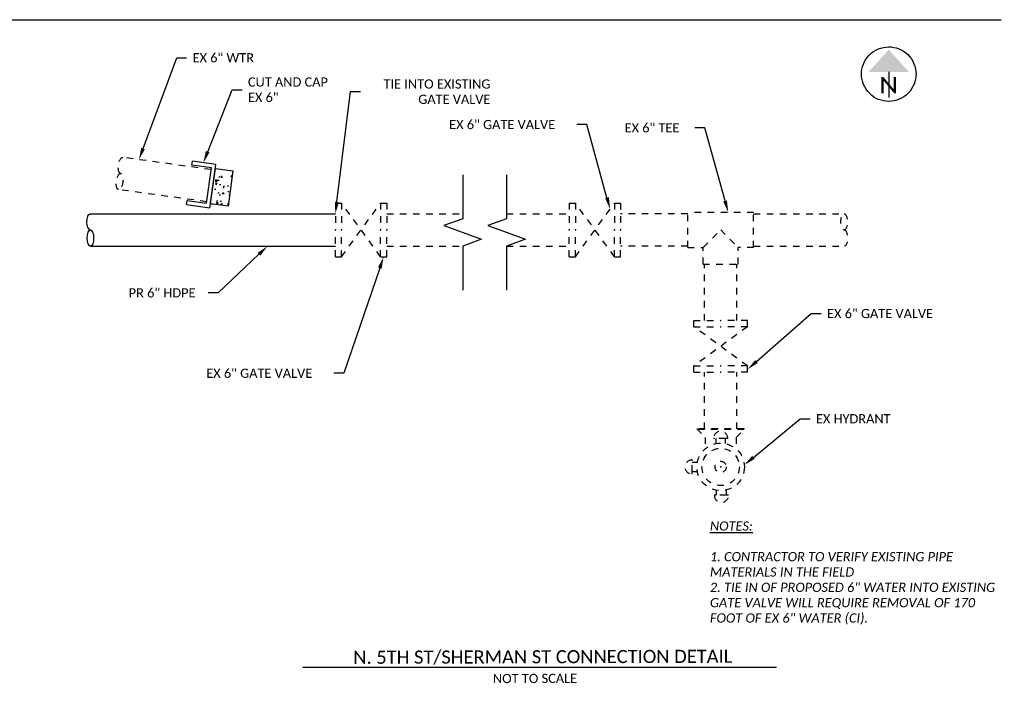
# Model space of a CAD drawing. Header units: feet. Extents: x 2205963 to 2207247, y 306378 to 307002.
# Tile 6 of 16: x 2207103 to 2207118, y 306981 to 306992. Entities that reach past the tile are written whole.
import ezdxf
from ezdxf import colors
from ezdxf.entities.mleader import LeaderData, LeaderLine
from ezdxf.enums import TextEntityAlignment as Align
from ezdxf.math import Vec2, Vec3

# ---------------------------------------------------------------- set-up
doc = ezdxf.new("R2010")
doc.units = ezdxf.units.FT
doc.header["$MEASUREMENT"] = 0
doc.linetypes.add('2', pattern=[0.1, 0.06, -0.04])
for name, color, linetype in [('SH_Border', 7, 'Continuous'), ('SH_Data', 7, 'Continuous'), ('SH_Text', 7, 'Continuous'), ('UT_X_Water_Cells', 131, 'Continuous'), ('UT_X_Water_Service_Line', 131, '2')]:
    doc.layers.add(name, color=color, linetype=linetype)
doc.styles.add('Font 70-Main Title', font='calibri.ttf', dxfattribs={"width": 1.15, "height": 0.25})
doc.styles.add('Slanted Normal (0.14) Font 31', font='calibrii.ttf', dxfattribs={"height": 0.14})
doc.styles.add('Straight Normal (0.14) Font 30', font='calibri.ttf', dxfattribs={"height": 0.14})
doc.styles.add('Straight-Normal', font='calibri.ttf', dxfattribs={"height": 0.14})

# ---------------------------------------------------------------- blocks, each defined once
blk = doc.blocks.new('end')
at = {"color": 0, "linetype": 'ByBlock'}
blk.add_ellipse((0, 0.75), major_axis=(0, 0.25), ratio=0.401762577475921, dxfattribs=at)
at = {"color": 0, "linetype": 'ByBlock', "extrusion": (0, 0, -1)}
blk.add_ellipse((0, 0.25), major_axis=(0, -0.25), ratio=0.401762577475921, start_param=3.141592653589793, end_param=6.283185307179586, dxfattribs=at)
blk = doc.blocks.new('pvcsch40-6tees')
at = {"color": 0, "linetype": 'ByBlock'}
for p, q in [((3.59375, 6.96875), (-3.59375, 6.96875)), ((-3.59375, 6.96875), (-3.59375, 3.59375)), ((3.59375, 6.96875), (3.59375, 3.59375)), ((-6.734375, 3.59375), (-6.734375, -3.59375)), ((-6.734375, 3.59375), (-3.59375, 3.59375)), ((0, 0), (-3.59375, 3.59375)), ((3.59375, 3.59375), (0, 0)), ((6.734375, 3.59375), (3.59375, 3.59375)), ((6.734375, 3.59375), (6.734375, -3.59375)), ((-6.734375, -3.59375), (6.734375, -3.59375))]:
    blk.add_line(p, q, dxfattribs=at)
blk = doc.blocks.new('NARROW')
at = {"layer": 'SH_Data', "color": 7, "linetype": 'Continuous'}
blk.add_line((0, 0.0325), (0, -0.35425), dxfattribs=at)
blk.add_arc((8.11999423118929e-06, -3.112640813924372e-06), 0.4148070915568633, 129.7798388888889, 129.7633166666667, dxfattribs=at)
blk.add_solid([(0, 0.37375), (-0.3075833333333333, 0.0325), (0.3075833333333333, 0.0325)], dxfattribs=at)
at = {"layer": 'SH_Data', "color": 7, "linetype": 'Continuous', "style": 'Font 70-Main Title', "width": 1.15}
blk.add_text('N', height=0.25, dxfattribs=at).set_placement((-0.0007368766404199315, -0.1663333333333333), align=Align.MIDDLE_CENTER)

msp = doc.modelspace()

# ---------------------------------------------------------------- hatches: boundary and pattern name
at = {"layer": 'UT_X_Water_Cells'}
h = msp.add_hatch(dxfattribs=at)
h.set_pattern_fill('AR-CONC', color=256, scale=0.03841064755, angle=172.2003894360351)
h.set_pattern_definition([(222.2003894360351, (2207119.623257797, 307001.0252497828), (-0.2696844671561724, 0.06126888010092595), [0.0288079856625, -0.3168878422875]), (167.2003894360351, (2207119.623257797, 307001.0252497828), (0.01359298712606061, -0.2934816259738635), [0.02304638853, -0.25351027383]), (272.6518338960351, (2207119.600784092, 307001.0303555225), (-0.2560914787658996, -0.2322127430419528), [0.02448302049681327, -0.269313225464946]), (218.3845894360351, (2207119.612832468, 307000.9491391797), (-0.397513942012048, 0.118620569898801), [0.04321197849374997, -0.4753317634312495]), (268.8360249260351, (2207119.579706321, 307000.9590242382), (-0.4064659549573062, -0.3219829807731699), [0.03672455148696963, -0.4039700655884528]), (163.3845534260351, (2207119.612832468, 307000.9491391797), (-0.4064659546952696, -0.3219829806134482), [0.034569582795, -0.3802654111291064]), (193.2003894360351, (2207119.577383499, 307000.9733794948), (-0.2061676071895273, 0.1843325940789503), [0.0288079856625, -0.3168878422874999]), (138.2003894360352, (2207119.577383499, 307000.9733794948), (-0.1303940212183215, -0.263274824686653), [0.02304638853, -0.25351027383]), (243.6518341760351, (2207119.560202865, 307000.9887405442), (-0.3365616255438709, -0.0789422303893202), [0.02448301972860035, -0.2693132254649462]), (209.7003894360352, (2207119.623257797, 307001.0252497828), (-0.02198010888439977, -0.1260499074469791), [0, -0.250437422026, 0, -0.257351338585, 0, -0.25447054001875]), (179.7003894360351, (2207119.623257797, 307001.0252497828), (-0.1206712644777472, -0.1363816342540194), [0, -0.146728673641, 0, -0.2446758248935, 0, -0.09698688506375]), (139.7003894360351, (2207119.70812112, 307001.0136255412), (-0.2019720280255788, 0.03640969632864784), [0, -0.096026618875, 0, -0.29960305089, 0, -0.3975502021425]), (129.7003894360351, (2207119.746176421, 307001.0084128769), (-0.2271513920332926, -0.007695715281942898), [0, -0.1248346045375, 0, -0.198967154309, 0, -0.2823182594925])])
h.paths.add_polyline_path([(2207105.665690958, 306988.764720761), (2207105.933866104, 306988.7279871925), (2207106.007447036, 306989.2651682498), (2207105.73927189, 306989.3019018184)])

# ---------------------------------------------------------------- linework, layer by layer
at = {"layer": 'SH_Border'}
msp.add_lwpolyline([(2207087.204570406, 306991.5673667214), (2207117.704570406, 306991.5673667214)], dxfattribs=at)
at = {"layer": 'SH_Text'}
msp.add_line((2207107.073046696, 306981.7104254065), (2207114.282905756, 306981.7104254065), dxfattribs=at)
at = {"layer": 'SH_Text', "linetype": 'Continuous'}
for points in [[(2207109.5056683, 306989.207542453), (2207109.5056683, 306988.5386656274), (2207109.218523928, 306988.4341536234), (2207109.792812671, 306988.2251296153), (2207109.5056683, 306988.1206176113), (2207109.5056683, 306987.4517407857)], [(2207110.174545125, 306989.207542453), (2207110.174545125, 306988.5386656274), (2207109.887400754, 306988.4341536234), (2207110.461689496, 306988.2251296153), (2207110.174545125, 306988.1206176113), (2207110.174545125, 306987.4517407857)]]:
    msp.add_lwpolyline(points, dxfattribs=at)
at = {"layer": 'UT_X_Water_Cells'}
for p, q in [((2207105.38199089, 306989.3508407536), (2207105.390331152, 306989.411729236)), ((2207105.300069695, 306988.7527712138), (2207105.308409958, 306988.8136596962)), ((2207103.832729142, 306988.6140874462), (2207107.567644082, 306988.6140874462)), ((2207103.832729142, 306988.1206176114), (2207107.567644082, 306988.1206176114))]:
    msp.add_line(p, q, dxfattribs=at)
for points in [[(2207105.300069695, 306988.7527712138), (2207105.657350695, 306988.7038322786), (2207105.747612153, 306989.3627903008), (2207105.390331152, 306989.411729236)], [(2207105.308409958, 306988.8136596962), (2207105.604802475, 306988.773061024), (2207105.678383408, 306989.3102420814), (2207105.38199089, 306989.3508407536)]]:
    msp.add_lwpolyline(points, dxfattribs=at)
msp.add_lwpolyline([(2207106.007447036, 306989.2651682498), (2207105.933866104, 306988.7279871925), (2207105.665690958, 306988.764720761), (2207105.73927189, 306989.3019018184)], close=True, dxfattribs=at)
at = {"layer": 'UT_X_Water_Service_Line'}
for p, q in [((2207105.675081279, 306989.2861347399), (2207104.328395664, 306989.4705983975)), ((2207105.608104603, 306988.7971683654), (2207104.261418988, 306988.981632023)), ((2207107.567644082, 306988.7770253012), (2207107.660751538, 306988.7770253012)), ((2207107.567644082, 306988.7770253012), (2207107.567644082, 306988.3673525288)), ((2207107.660751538, 306988.7770253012), (2207107.660751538, 306988.3673525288)), ((2207107.660751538, 306987.9576797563), (2207108.25663976, 306988.7770253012)), ((2207108.25663976, 306987.9576797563), (2207107.660751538, 306988.7770253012)), ((2207108.25663976, 306988.7770253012), (2207108.349747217, 306988.7770253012)), ((2207108.25663976, 306988.7770253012), (2207108.25663976, 306988.3673525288)), ((2207108.349747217, 306988.7770253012), (2207108.349747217, 306988.3673525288)), ((2207111.129136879, 306988.7770253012), (2207111.222244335, 306988.7770253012)), ((2207111.129136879, 306988.7770253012), (2207111.129136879, 306988.3673525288)), ((2207111.222244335, 306988.7770253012), (2207111.222244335, 306988.3673525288)), ((2207111.222244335, 306987.9576797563), (2207111.818132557, 306988.7770253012)), ((2207111.818132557, 306987.9576797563), (2207111.222244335, 306988.7770253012)), ((2207111.818132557, 306988.7770253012), (2207111.911240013, 306988.7770253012)), ((2207111.818132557, 306988.7770253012), (2207111.818132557, 306988.3673525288)), ((2207111.911240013, 306988.7770253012), (2207111.911240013, 306988.3673525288)), ((2207108.349747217, 306988.6140874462), (2207109.5056683, 306988.6140874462)), ((2207110.174545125, 306988.6140874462), (2207111.129136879, 306988.6140874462)), ((2207112.932549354, 306988.6140874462), (2207111.911240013, 306988.6140874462)), ((2207113.935782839, 306988.6140874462), (2207115.318021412, 306988.6140874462)), ((2207107.567644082, 306987.9576797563), (2207107.567644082, 306988.3673525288)), ((2207107.660751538, 306987.9576797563), (2207107.660751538, 306988.3673525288)), ((2207108.25663976, 306987.9576797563), (2207108.25663976, 306988.3673525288)), ((2207108.349747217, 306987.9576797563), (2207108.349747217, 306988.3673525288)), ((2207111.129136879, 306987.9576797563), (2207111.129136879, 306988.3673525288)), ((2207111.222244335, 306987.9576797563), (2207111.222244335, 306988.3673525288)), ((2207111.818132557, 306987.9576797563), (2207111.818132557, 306988.3673525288)), ((2207111.911240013, 306987.9576797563), (2207111.911240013, 306988.3673525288)), ((2207108.349747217, 306988.1206176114), (2207109.5056683, 306988.1206176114)), ((2207110.174545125, 306988.1206176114), (2207111.129136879, 306988.1206176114)), ((2207112.932549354, 306988.1206176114), (2207111.911240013, 306988.1206176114)), ((2207113.935782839, 306988.1206176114), (2207115.318021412, 306988.1206176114)), ((2207107.567644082, 306987.9576797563), (2207107.660751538, 306987.9576797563)), ((2207108.25663976, 306987.9576797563), (2207108.349747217, 306987.9576797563)), ((2207111.129136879, 306987.9576797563), (2207111.222244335, 306987.9576797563)), ((2207111.818132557, 306987.9576797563), (2207111.911240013, 306987.9576797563)), ((2207113.1874311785, 306986.9865940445), (2207113.1874311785, 306987.848278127)), ((2207113.680901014, 306986.9865940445), (2207113.680901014, 306987.848278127)), ((2207113.024493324, 306986.8934865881), (2207113.024493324, 306986.9865940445)), ((2207113.024493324, 306986.9865940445), (2207113.434166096, 306986.9865940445)), ((2207113.843838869, 306986.9865940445), (2207113.434166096, 306986.9865940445)), ((2207113.843838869, 306986.8934865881), (2207113.843838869, 306986.9865940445)), ((2207113.024493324, 306986.8934865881), (2207113.434166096, 306986.8934865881)), ((2207113.843838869, 306986.2975983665), (2207113.024493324, 306986.8934865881)), ((2207113.843838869, 306986.8934865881), (2207113.024493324, 306986.2975983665)), ((2207113.843838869, 306986.8934865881), (2207113.434166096, 306986.8934865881)), ((2207113.024493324, 306986.2044909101), (2207113.024493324, 306986.2975983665)), ((2207113.024493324, 306986.2975983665), (2207113.434166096, 306986.2975983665)), ((2207113.024493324, 306986.2044909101), (2207113.434166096, 306986.2044909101)), ((2207113.1874311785, 306985.3376819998), (2207113.1874311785, 306986.2044909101)), ((2207113.843838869, 306986.2975983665), (2207113.434166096, 306986.2975983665)), ((2207113.843838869, 306986.2044909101), (2207113.434166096, 306986.2044909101)), ((2207113.680901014, 306985.3376819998), (2207113.680901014, 306986.2044909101)), ((2207113.843838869, 306986.2044909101), (2207113.843838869, 306986.2975983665)), ((2207113.796043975, 306985.3376819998), (2207113.072288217, 306985.3376819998)), ((2207113.072288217, 306985.3376819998), (2207113.200231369, 306985.2097388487)), ((2207113.786798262, 306985.3284362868), (2207113.08153393, 306985.3284362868)), ((2207113.668100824, 306985.2097388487), (2207113.796043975, 306985.3376819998)), ((2207113.200231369, 306985.2097388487), (2207113.200231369, 306985.0359127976)), ((2207113.54272946, 306985.1945057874), (2207113.325602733, 306985.1945057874)), ((2207113.668100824, 306985.2097388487), (2207113.668100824, 306985.0359127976)), ((2207112.99947504, 306984.6512513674), (2207112.99947504, 306984.8683780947)), ((2207113.554630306, 306984.3291266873), (2207113.337503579, 306984.3291266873))]:
    msp.add_line(p, q, dxfattribs=at)
for points in [[(2207113.508324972, 306985.1153135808), (2207113.508324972, 306985.1945057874), (2207113.36000722, 306985.1945057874), (2207113.36000722, 306985.1153135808)], [(2207113.078667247, 306984.6856558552), (2207112.99947504, 306984.6856558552), (2207112.99947504, 306984.8339736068), (2207113.078667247, 306984.8339736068)], [(2207113.520225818, 306984.4083188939), (2207113.520225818, 306984.3291266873), (2207113.371908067, 306984.3291266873), (2207113.371908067, 306984.4033325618)]]:
    msp.add_lwpolyline(points, dxfattribs=at)
for radius in [0.3618778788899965, 0.2844160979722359, 0.08600677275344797]:
    msp.add_circle((2207113.434166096, 306984.759814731), radius, dxfattribs=at)
for centre, start, end in [((2207113.434166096, 306985.1945057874), 0, 180), ((2207112.99947504, 306984.759814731), 90, 270), ((2207113.446066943, 306984.3291266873), 180, 0)]:
    msp.add_arc(centre, 0.1085633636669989, start, end, dxfattribs=at)
msp.add_point((2207113.434166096, 306984.759814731), dxfattribs=at)

# ---------------------------------------------------------------- block references
at = {"layer": 'SH_Text'}
msp.add_blockref('NARROW', (2207115.993816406, 306990.7390099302), dxfattribs=at)
at = {"layer": 'UT_X_Water_Cells', "xscale": 0.4934698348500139, "yscale": 0.4934698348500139, "zscale": 0.4934698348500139, "rotation": 180.5542502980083}
msp.add_blockref('end', (2207103.832729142, 306988.6140874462), dxfattribs=at)
at = {"layer": 'UT_X_Water_Service_Line'}
for name, p, xscale, yscale, zscale, rotation in [('end', (2207104.328395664, 306989.4705983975), 0.4935321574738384, 0.4935321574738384, 0.4935321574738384, 172.7546397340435), ('pvcsch40-6tees', (2207113.434166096, 306988.3673525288), 0.07448601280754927, 0.07448601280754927, 0.07448601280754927, 180), ('end', (2207115.318021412, 306988.1206176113), 0.4934698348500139, 0.4934698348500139, 0.4934698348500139, 0.5542502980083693)]:
    msp.add_blockref(name, p, dxfattribs=dict(at, xscale=xscale, yscale=yscale, zscale=zscale, rotation=rotation))

# ---------------------------------------------------------------- texts
at = {"layer": 'SH_Text', "style": 'Straight-Normal'}
msp.add_text('N. 5TH ST/SHERMAN ST CONNECTION DETAIL', height=0.2, rotation=0.1663746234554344, dxfattribs=at).set_placement((2207110.726342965, 306981.7104254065), align=Align.BOTTOM_CENTER)
at = {"layer": 'SH_Text', "style": 'Straight Normal (0.14) Font 30'}
msp.add_text('NOT TO SCALE', height=0.14, rotation=0.1663746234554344, dxfattribs=at).set_placement((2207110.606998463, 306981.6104254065), align=Align.TOP_CENTER)
at = {"layer": 'SH_Text', "insert": (2207113.270420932, 306983.93091524), "char_height": 0.14, "width": 4.512637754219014, "attachment_point": 1, "style": 'Slanted Normal (0.14) Font 31'}
msp.add_mtext('{\\LNOTES:\\P\\P\\pxi-2,l2;}1. CONTRACTOR TO VERIFY EXISTING PIPE MATERIALS IN THE FIELD\\P2. TIE IN OF PROPOSED 6" WATER INTO EXISTING GATE VALVE WILL REQUIRE REMOVAL OF 170 FOOT OF EX 6" WATER (CI).', dxfattribs=at)

# ---------------------------------------------------------------- leaders
at = {"layer": 'SH_Text'}
ml = msp.add_multileader_mtext('Standard', dxfattribs=at)
ml.set_content('EX 6" WTR', color=256, style='Straight Normal (0.14) Font 30')
ml.set_leader_properties(color=9)
ml.build(insert=Vec2(0, 0))
ml.multileader.update_dxf_attribs({"text_left_attachment_type": 2, "text_right_attachment_type": 2, "dogleg_length": 0.15, "arrow_head_size": 0.18})
ctx = ml.context
ctx.base_point, ctx.char_height, ctx.arrow_head_size, ctx.landing_gap_size, ctx.plane_origin = Vec3(2207105.302227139, 306990.9882903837), 0.14, 0.18, 0.09, Vec3(2207104.166466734, 306988.4736559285)
ctx.left_attachment, ctx.right_attachment = 2, 2
notes = []
notes.append((ctx, [(0, (1, 1, 0), (2207105.15222714, 306990.9882903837), (1, 0), 0.15, [(0, [(2207104.575606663, 306989.4367364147)], 0, [])])]))
ctx.mtext.insert, ctx.mtext.flow_direction = Vec3(2207105.39222714, 306991.0582903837), 5
ml = msp.add_multileader_mtext('Standard', dxfattribs=at)
ml.set_content('CUT AND CAP \\PEX 6"', color=256, style='Straight Normal (0.14) Font 30')
ml.set_leader_properties(color=9)
ml.build(insert=Vec2(0, 0))
ml.multileader.update_dxf_attribs({"text_left_attachment_type": 2, "text_right_attachment_type": 2, "dogleg_length": 0.15, "arrow_head_size": 0.18})
ctx = ml.context
ctx.base_point, ctx.char_height, ctx.arrow_head_size, ctx.landing_gap_size, ctx.plane_origin = Vec3(2207106.145650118, 306990.5023138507), 0.14, 0.18, 0.09, Vec3(2207105.147248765, 306988.4259028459)
ctx.left_attachment, ctx.right_attachment = 2, 2
notes.append((ctx, [(0, (1, 1, 0), (2207105.995650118, 306990.5023138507), (1, 0), 0.15, [(0, [(2207105.556388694, 306989.3889833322)], 0, [])])]))
ctx.mtext.insert, ctx.mtext.flow_direction = Vec3(2207106.235650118, 306990.6889805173), 5
ml = msp.add_multileader_mtext('Standard', dxfattribs=at)
ml.set_content('TIE INTO EXISTING \\PGATE VALVE', color=256, style='Straight Normal (0.14) Font 30')
ml.set_leader_properties(color=9)
ml.build(insert=Vec2(0, 0))
ml.multileader.update_dxf_attribs({"text_left_attachment_type": 2, "text_right_attachment_type": 2, "dogleg_length": 0.15, "arrow_head_size": 0.18})
ctx = ml.context
ctx.base_point, ctx.char_height, ctx.arrow_head_size, ctx.landing_gap_size, ctx.plane_origin = Vec3(2207107.948925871, 306990.4721106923), 0.14, 0.18, 0.09, Vec3(2207106.510294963, 306987.651442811)
ctx.left_attachment, ctx.right_attachment, ctx.text_align_type = 2, 2, 2
notes.append((ctx, [(0, (1, 1, 0), (2207107.798925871, 306990.4721106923), (1, 0), 0.15, [(0, [(2207107.567644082, 306988.6140874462)], 0, [])])]))
ctx.mtext.insert, ctx.mtext.alignment, ctx.mtext.flow_direction = Vec3(2207109.92781476, 306990.658777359), 3, 5
ml = msp.add_multileader_mtext('Standard', dxfattribs=at)
ml.set_content('EX 6" GATE VALVE', color=256, style='Straight Normal (0.14) Font 30')
ml.set_leader_properties(color=9)
ml.build(insert=Vec2(0, 0))
ml.multileader.update_dxf_attribs({"text_left_attachment_type": 2, "text_right_attachment_type": 2, "dogleg_length": 0.15, "arrow_head_size": 0.18})
ctx = ml.context
ctx.base_point, ctx.char_height, ctx.arrow_head_size, ctx.landing_gap_size, ctx.plane_origin = Vec3(2207109.462745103, 306989.9718420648), 0.14, 0.18, 0.09, Vec3(2207110.693695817, 306987.7221352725)
ctx.left_attachment, ctx.right_attachment = 2, 2
notes.append((ctx, [(1, (1, 1, 0), (2207111.394775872, 306989.9718420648), (-1, 0), 0.15, [(0, [(2207111.751044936, 306988.6847799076)], 0, [])])]))
ctx.mtext.insert, ctx.mtext.flow_direction = Vec3(2207109.299220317, 306990.0418420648), 5
ml = msp.add_multileader_mtext('Standard', dxfattribs=at)
ml.set_content('EX 6" TEE', color=256, style='Straight Normal (0.14) Font 30')
ml.set_leader_properties(color=9)
ml.build(insert=Vec2(0, 0))
ml.multileader.update_dxf_attribs({"text_left_attachment_type": 2, "text_right_attachment_type": 2, "dogleg_length": 0.15, "arrow_head_size": 0.18})
ctx = ml.context
ctx.base_point, ctx.char_height, ctx.arrow_head_size, ctx.landing_gap_size, ctx.plane_origin = Vec3(2207112.048308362, 306989.9220987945), 0.14, 0.18, 0.09, Vec3(2207112.492028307, 306987.6723920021)
ctx.left_attachment, ctx.right_attachment = 2, 2
notes.append((ctx, [(1, (1, 1, 0), (2207113.193108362, 306989.9220987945), (-1, 0), 0.15, [(0, [(2207113.549377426, 306988.6350366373)], 0, [])])]))
ctx.mtext.insert, ctx.mtext.flow_direction = Vec3(2207111.97088614, 306989.9920987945), 5
ml = msp.add_multileader_mtext('Standard', dxfattribs=at)
ml.set_content('PR 6" HDPE', color=256, style='Straight Normal (0.14) Font 30')
ml.set_leader_properties(color=9)
ml.build(insert=Vec2(0, 0))
ml.multileader.update_dxf_attribs({"text_left_attachment_type": 2, "text_right_attachment_type": 2, "dogleg_length": 0.15, "arrow_head_size": 0.18})
ctx = ml.context
ctx.base_point, ctx.char_height, ctx.arrow_head_size, ctx.landing_gap_size, ctx.plane_origin = Vec3(2207104.452069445, 306987.4099816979), 0.14, 0.18, 0.09, Vec3(2207105.476874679, 306987.1579729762)
ctx.left_attachment, ctx.right_attachment = 2, 2
notes.append((ctx, [(1, (1, 1, 0), (2207105.780269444, 306987.4099816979), (-1, 0), 0.15, [(0, [(2207106.534223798, 306988.1206176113)], 0, [])])]))
ctx.mtext.insert, ctx.mtext.flow_direction = Vec3(2207104.420269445, 306987.4799816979), 5
ml = msp.add_multileader_mtext('Standard', dxfattribs=at)
ml.set_content('EX 6" GATE VALVE', color=256, style='Straight Normal (0.14) Font 30')
ml.set_leader_properties(color=9)
ml.build(insert=Vec2(0, 0))
ml.multileader.update_dxf_attribs({"text_left_attachment_type": 2, "text_right_attachment_type": 2, "dogleg_length": 0.15, "arrow_head_size": 0.18})
ctx = ml.context
ctx.base_point, ctx.char_height, ctx.arrow_head_size, ctx.landing_gap_size, ctx.plane_origin = Vec3(2207105.763770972, 306986.1859075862), 0.14, 0.18, 0.09, Vec3(2207107.243937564, 306986.9950351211)
ctx.left_attachment, ctx.right_attachment = 2, 2
notes.append((ctx, [(1, (1, 1, 0), (2207107.695801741, 306986.1859075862), (-1, 0), 0.15, [(0, [(2207108.301286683, 306987.9576797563)], 0, [])])]))
ctx.mtext.insert, ctx.mtext.flow_direction = Vec3(2207105.600246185, 306986.2559075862), 5
ml = msp.add_multileader_mtext('Standard', dxfattribs=at)
ml.set_content('EX 6" GATE VALVE', color=256, style='Straight Normal (0.14) Font 30')
ml.set_leader_properties(color=9)
ml.build(insert=Vec2(0, 0))
ml.multileader.update_dxf_attribs({"text_left_attachment_type": 2, "text_right_attachment_type": 2, "dogleg_length": 0.15, "arrow_head_size": 0.18})
ctx = ml.context
ctx.base_point, ctx.char_height, ctx.arrow_head_size, ctx.landing_gap_size, ctx.plane_origin = Vec3(2207114.963880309, 306987.0948596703), 0.14, 0.18, 0.09, Vec3(2207112.78648975, 306985.2820683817)
ctx.left_attachment, ctx.right_attachment = 2, 2
notes.append((ctx, [(0, (1, 1, 0), (2207114.813880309, 306987.0948596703), (1, 0), 0.15, [(0, [(2207113.843838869, 306986.2447130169)], 0, [])])]))
ctx.mtext.insert, ctx.mtext.flow_direction = Vec3(2207115.053880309, 306987.1648596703), 5
ml = msp.add_multileader_mtext('Standard', dxfattribs=at)
ml.set_content('EX HYDRANT', color=256, style='Straight Normal (0.14) Font 30')
ml.set_leader_properties(color=9)
ml.build(insert=Vec2(0, 0))
ml.multileader.update_dxf_attribs({"text_left_attachment_type": 2, "text_right_attachment_type": 2, "dogleg_length": 0.15, "arrow_head_size": 0.18})
ctx = ml.context
ctx.base_point, ctx.char_height, ctx.arrow_head_size, ctx.landing_gap_size, ctx.plane_origin = Vec3(2207114.794526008, 306985.4934737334), 0.14, 0.18, 0.09, Vec3(2207112.737386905, 306983.8279097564)
ctx.left_attachment, ctx.right_attachment = 2, 2
notes.append((ctx, [(0, (1, 1, 0), (2207114.644526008, 306985.4934737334), (1, 0), 0.15, [(0, [(2207113.794736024, 306984.7905543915)], 0, [])])]))
ctx.mtext.insert, ctx.mtext.flow_direction = Vec3(2207114.884526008, 306985.5634737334), 5
for ctx, leaders in notes:
    for number, flags, end, landing, length, lines in leaders:
        leader = LeaderData()
        leader.index, (leader.has_last_leader_line, leader.has_dogleg_vector, leader.attachment_direction) = number, flags
        leader.last_leader_point, leader.dogleg_vector, leader.dogleg_length = Vec3(end), Vec3(landing), length
        for number, points, colour, breaks in lines:
            line = LeaderLine()
            line.index, line.vertices, line.color, line.breaks = number, Vec3.list(points), colors.encode_raw_color(colour), breaks
            leader.lines.append(line)
        ctx.leaders.append(leader)

doc.saveas('drawing.dxf')
